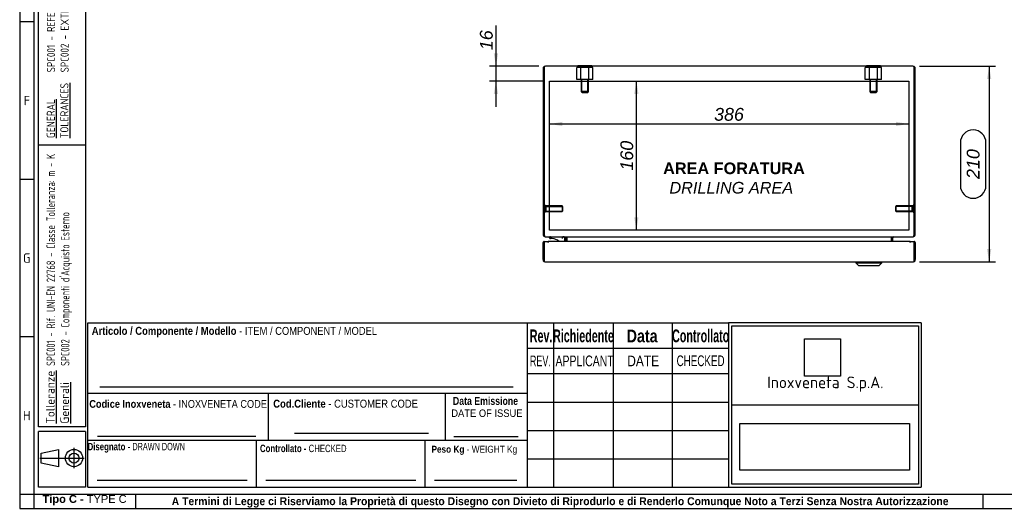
# Model space of a CAD drawing. Extents: x 6 to 412, y 11 to 288.
# Tile 1 of 3: x 6 to 218, y 11 to 116. Entities that reach past the tile are written whole.
import ezdxf
from ezdxf.enums import TextEntityAlignment as Align
from ezdxf.lldxf.tags import DXFTag

# ---------------------------------------------------------------- set-up
doc = ezdxf.new("R2010")
doc.units = 0
doc.layers.get('0').update_dxf_attribs({"linetype": 'CONTINUOUS'})
for name, color, linetype in [('_TRANSLATION', 7, 'CONTINUOUS'), ('AE00417_01', 7, 'CONTINUOUS'), ('AE00907_02', 7, 'CONTINUOUS'), ('C0000000', 7, 'CONTINUOUS'), ('C0000000_04', 7, 'CONTINUOUS'), ('C0000000_05', 7, 'CONTINUOUS'), ('C0000000_13', 7, 'CONTINUOUS'), ('C0000000_31', 7, 'CONTINUOUS'), ('DEFAULT', 7, 'CONTINUOUS'), ('SBAVATURE', 7, 'CONTINUOUS'), ('SERRATURA_CENTR', 7, 'CONTINUOUS')]:
    doc.layers.add(name, color=color, linetype=linetype)
doc.styles.add('SEACAD_ARIAL', font='arial.ttf')
doc.styles.add('SEACAD_ARIAL_NARROW', font='ARIALN.TTF', dxfattribs={"width": 0.8})
doc.styles.add('SEACAD_ARIALB', font='arialbd.ttf', dxfattribs={"width": 0.9})
doc.styles.add('SEACAD_ARIALI', font='ariali.ttf')
doc.styles.add('SEACAD_SOLID_EDGE_ANSI', font='seans.ttf', dxfattribs={"width": 0.9})
doc.styles.add('SEACAD_SOLID_EDGE_ANSIB', font='seansbd.ttf', dxfattribs={"width": 0.9})
tags = doc.linetypes.add('CENTER2', pattern=[28.575, 19.05, -3.175, 3.175, -3.175]).pattern_tags.tags
tags[10:11] = [DXFTag(74, 4), DXFTag(75, 0), DXFTag(340, '0'), DXFTag(46, 0.0), DXFTag(50, 0.0), DXFTag(44, 0.0), DXFTag(45, 0.0)]
tags[8:9] = [DXFTag(74, 4), DXFTag(75, 0), DXFTag(340, '0'), DXFTag(46, 0.0), DXFTag(50, 0.0), DXFTag(44, 0.0), DXFTag(45, 0.0)]
tags[6:7] = [DXFTag(74, 4), DXFTag(75, 0), DXFTag(340, '0'), DXFTag(46, 0.0), DXFTag(50, 0.0), DXFTag(44, 0.0), DXFTag(45, 0.0)]
tags[4:5] = [DXFTag(74, 4), DXFTag(75, 0), DXFTag(340, '0'), DXFTag(46, 0.0), DXFTag(50, 0.0), DXFTag(44, 0.0), DXFTag(45, 0.0)]
tags = doc.linetypes.add('HIDDEN2', pattern=[4.7625, 3.175, -1.5875]).pattern_tags.tags
tags[6:7] = [DXFTag(74, 4), DXFTag(75, 0), DXFTag(340, '0'), DXFTag(46, 0.0), DXFTag(50, 0.0), DXFTag(44, 0.0), DXFTag(45, 0.0)]
tags[4:5] = [DXFTag(74, 4), DXFTag(75, 0), DXFTag(340, '0'), DXFTag(46, 0.0), DXFTag(50, 0.0), DXFTag(44, 0.0), DXFTag(45, 0.0)]
doc.dimstyles.new('ISO', dxfattribs={"dimtxt": 2.75, "dimasz": 2.75, "dimexe": 1.375, "dimexo": 1.375, "dimgap": 0.6875, "dimtad": 1, "dimdec": 1, "dimlfac": 5, "dimtxsty": 'SEACAD_ARIAL', "dimsah": 1, "dimcen": 1.375, "dimadec": 1, "dimazin": 3, "dimtfac": 0.7, "dimtdec": 3, "dimtmove": 0, "dimatfit": 3, "dimtolj": 1})
picture_1 = doc.add_image_def('image1.jpg', size_in_pixel=(55, 57))
picture_2 = doc.add_image_def('image2.bmp', size_in_pixel=(138, 38))

# ---------------------------------------------------------------- blocks, each defined once
blk = doc.blocks.new('SE3')
at = {"layer": 'AE00417_01', "color": 7, "linetype": 'HIDDEN2'}
for p, q in [((119.13, 76.06), (118.93, 76.06)), ((118.93, 74.56), (119.13, 74.56)), ((119.13, 76.06), (119.13, 74.56)), ((119.33, 75.91), (119.33, 74.71)), ((122.78, 75.91), (119.33, 75.91)), ((119.33, 75.78), (122.9, 75.78)), ((119.33, 74.83), (122.9, 74.83)), ((119.33, 74.71), (122.78, 74.71)), ((122.78, 75.91), (122.78, 74.71)), ((122.93, 75.76), (122.78, 75.91)), ((122.78, 74.71), (122.93, 74.86)), ((122.93, 74.86), (122.93, 75.76)), ((194.6, 75.91), (194.45, 75.76)), ((194.45, 75.76), (194.45, 74.86)), ((194.45, 74.86), (194.6, 74.71)), ((198.05, 75.78), (194.47, 75.78)), ((198.05, 74.83), (194.47, 74.83)), ((194.6, 74.71), (194.6, 75.91)), ((198.05, 75.91), (194.6, 75.91)), ((194.6, 74.71), (198.05, 74.71)), ((198.05, 74.71), (198.05, 75.91)), ((198.25, 74.56), (198.25, 76.06)), ((198.45, 76.06), (198.25, 76.06)), ((198.25, 74.56), (198.45, 74.56))]:
    blk.add_line(p, q, dxfattribs=at)
at = {"layer": 'AE00417_01', "color": 7, "linetype": 'CONTINUOUS'}
for p, q in [((118.93, 76.06), (118.93, 76.06)), ((118.93, 74.56), (118.93, 74.56)), ((198.45, 76.06), (198.45, 76.06)), ((198.45, 74.56), (198.45, 74.56))]:
    blk.add_line(p, q, dxfattribs=at)
at = {"layer": 'AE00417_01', "color": 7, "linetype": 'HIDDEN2'}
for centre, start, end in [((119.23, 75.91), 180, 0), ((119.23, 74.71), 0, 180), ((198.15, 75.91), 180, 0), ((198.15, 74.71), 0, 180)]:
    blk.add_arc(centre, 0.1, start, end, dxfattribs=at)
at = {"layer": 'AE00907_02', "color": 7, "linetype": 'CONTINUOUS'}
for centre, start, end in [((119.93, 104.67), 178.0727, 180), ((119.93, 96.72), 180, 181.9273)]:
    blk.add_arc(centre, 1, start, end, dxfattribs=at)
at = {"layer": 'C0000000', "color": 7, "linetype": 'CONTINUOUS'}
for p, q in [((126.19, 106.11), (129.19, 106.11)), ((126.19, 106.11), (126.19, 105.91)), ((129.19, 105.91), (129.19, 106.11)), ((120.07, 69.1), (120.07, 69.11)), ((120.64, 68.9), (120.27, 68.9)), ((122.77, 69.31), (122.77, 68.91)), ((123.37, 68.31), (123.37, 68.91))]:
    blk.add_line(p, q, dxfattribs=at)
at = {"layer": 'C0000000', "color": 7, "linetype": 'HIDDEN2'}
for p, q in [((126.82, 105.67), (125.95, 105.67)), ((125.95, 103.07), (125.95, 105.67)), ((128.55, 105.67), (126.82, 105.67)), ((126.82, 103.07), (126.82, 105.67)), ((129.42, 105.67), (128.55, 105.67)), ((128.55, 103.07), (128.55, 105.67)), ((129.42, 103.07), (129.42, 105.67)), ((126.82, 103.07), (125.95, 103.07)), ((128.55, 103.07), (126.82, 103.07)), ((126.89, 103.07), (126.89, 100.47)), ((127.04, 100.31), (127.04, 103.07)), ((128.33, 100.31), (128.33, 103.07)), ((128.49, 100.47), (128.49, 103.07)), ((129.42, 103.07), (128.55, 103.07)), ((128.49, 100.47), (126.89, 100.47)), ((126.89, 100.47), (127.09, 100.27)), ((127.09, 100.27), (128.29, 100.27)), ((128.29, 100.27), (128.49, 100.47))]:
    blk.add_line(p, q, dxfattribs=at)
at = {"layer": 'C0000000', "color": 7, "linetype": 'CONTINUOUS'}
for centre, radius, start, end in [((120.27, 69.11), 0.2, 90, 180), ((120.27, 69.1), 0.2, 180, 270), ((120.64, 66.7), 2.2, 46.819, 90)]:
    blk.add_arc(centre, radius, start, end, dxfattribs=at)
blk.add_open_spline([(123.37, 68.91), (123.37, 68.96), (123.36, 69.01), (123.32, 69.11), (123.29, 69.15), (123.23, 69.21), (123.21, 69.22), (123.17, 69.25), (123.14, 69.27), (123.09, 69.29), (123.07, 69.29), (123.02, 69.3), (122.99, 69.31), (122.97, 69.31)], degree=3, knots=[0, 0, 0, 0, 0.25, 0.25, 0.5, 0.5, 0.625, 0.625, 0.75, 0.75, 0.875, 0.875, 1, 1, 1, 1], dxfattribs=at)
at = {"layer": 'C0000000_04', "color": 7, "linetype": 'HIDDEN2'}
for p, q in [((188.82, 105.67), (187.95, 105.67)), ((187.95, 103.07), (187.95, 105.67)), ((190.55, 105.67), (188.82, 105.67)), ((188.82, 103.07), (188.82, 105.67)), ((191.42, 105.67), (190.55, 105.67)), ((190.55, 103.07), (190.55, 105.67)), ((191.42, 103.07), (191.42, 105.67)), ((188.82, 103.07), (187.95, 103.07)), ((190.55, 103.07), (188.82, 103.07)), ((188.89, 103.07), (188.89, 100.47)), ((189.04, 100.31), (189.04, 103.07)), ((190.33, 100.31), (190.33, 103.07)), ((190.49, 100.47), (190.49, 103.07)), ((191.42, 103.07), (190.55, 103.07)), ((190.49, 100.47), (188.89, 100.47)), ((188.89, 100.47), (189.09, 100.27)), ((189.09, 100.27), (190.29, 100.27)), ((190.29, 100.27), (190.49, 100.47))]:
    blk.add_line(p, q, dxfattribs=at)
at = {"layer": 'C0000000_05', "color": 7, "linetype": 'CONTINUOUS'}
for p, q in [((188.19, 106.11), (191.19, 106.11)), ((188.19, 106.11), (188.19, 105.91)), ((191.19, 105.91), (191.19, 106.11))]:
    blk.add_line(p, q, dxfattribs=at)
at = {"layer": 'C0000000_13', "color": 7, "linetype": 'CONTINUOUS'}
for p, q in [((118.93, 105.83), (118.93, 105.41)), ((118.93, 105.41), (118.93, 105.83)), ((198.19, 105.91), (119.19, 105.91)), ((198.45, 105.83), (198.45, 105.41)), ((198.45, 105.41), (198.45, 105.83)), ((118.69, 105.41), (118.69, 69.81)), ((118.93, 105.41), (118.93, 69.81)), ((118.93, 69.81), (118.93, 105.41)), ((198.45, 69.81), (198.45, 105.41)), ((198.45, 105.41), (198.45, 69.81)), ((198.69, 69.81), (198.69, 105.41)), ((119.19, 69.31), (119.19, 69.31)), ((119.19, 69.31), (198.19, 69.31)), ((123.55, 69.05), (123.55, 68.31)), ((123.79, 69.05), (123.79, 69.31)), ((123.79, 69.05), (123.79, 68.31)), ((123.79, 68.31), (123.79, 69.05)), ((193.58, 69.05), (193.58, 69.31)), ((193.58, 69.05), (193.58, 68.31)), ((193.59, 68.31), (193.59, 69.05)), ((193.83, 68.31), (193.83, 69.05)), ((198.19, 69.31), (198.19, 69.31))]:
    blk.add_line(p, q, dxfattribs=at)
at = {"layer": 'C0000000_13', "color": 7, "linetype": 'CENTER2'}
for p, q in [((120.09, 102.71), (197.29, 102.71)), ((120.09, 70.71), (120.09, 102.71)), ((197.29, 102.71), (197.29, 70.71)), ((197.29, 70.71), (120.09, 70.71))]:
    blk.add_line(p, q, dxfattribs=at)
at = {"layer": 'C0000000_13', "color": 7, "linetype": 'CONTINUOUS'}
for centre, radius, start, end in [((119.19, 105.41), 0.5, 121.3323, 180), ((119.19, 105.41), 0.5, 90, 121.3323), ((198.19, 105.41), 0.5, 58.6677, 90), ((198.19, 105.41), 0.5, 0, 58.6677), ((119.19, 69.81), 0.5, 180, 270), ((119.19, 69.81), 0.26, 180, 184.425), ((123.29, 69.05), 0.26, 0, 90), ((123.29, 69.05), 0.5, 0, 31.3323), ((194.09, 69.05), 0.5, 148.6677, 180), ((194.09, 69.05), 0.26, 90, 180), ((198.19, 69.81), 0.5, 270, 0), ((198.19, 69.81), 0.26, 355.575, 360)]:
    blk.add_arc(centre, radius, start, end, dxfattribs=at)
for centre, major_axis, ratio, start_param, end_param in [((119.19, 105.41), (0, -0.5), 0.997824, 3.141593, 3.688444), ((198.19, 105.41), (0, -0.5), 0.997824, 2.594742, 3.141593), ((119.19, 69.81), (0, -0.5), 0.52, 4.712389, 6.283185), ((198.19, 69.81), (0, 0.5), 0.52, 3.141593, 4.712389)]:
    blk.add_ellipse(centre, major_axis=major_axis, ratio=ratio, start_param=start_param, end_param=end_param, dxfattribs=at)
at = {"layer": 'C0000000_31', "color": 7, "linetype": 'CONTINUOUS'}
for p, q in [((118.69, 64.41), (118.69, 68.06)), ((118.93, 68.31), (119.79, 68.31)), ((118.93, 68.31), (118.93, 64.41)), ((118.93, 64.41), (118.93, 68.06)), ((119.79, 68.31), (119.79, 68.06)), ((119.79, 68.06), (119.79, 68.31)), ((197.58, 68.31), (119.79, 68.31)), ((119.79, 68.06), (119.79, 68.06)), ((119.79, 68.06), (119.79, 68.06)), ((197.58, 68.06), (197.58, 68.31)), ((197.59, 68.06), (197.58, 68.06)), ((197.58, 68.06), (197.58, 68.06)), ((197.59, 68.31), (198.44, 68.31)), ((197.59, 68.31), (197.59, 68.06)), ((198.44, 64.41), (198.44, 68.31)), ((198.45, 68.06), (198.45, 64.41)), ((198.69, 68.06), (198.69, 64.41)), ((118.93, 63.98), (118.93, 64.41)), ((118.93, 64.41), (118.93, 63.98)), ((119.19, 63.91), (198.19, 63.91)), ((198.44, 64.41), (198.44, 63.98)), ((198.45, 63.98), (198.45, 64.41))]:
    blk.add_line(p, q, dxfattribs=at)
for centre, radius, start, end in [((118.93, 68.06), 0.24, 89.9605, 180), ((118.93, 68.06), 0.0004, 65.5302, 180), ((119.08, 67.9), 0.154, 174.1573, 180), ((198.44, 68.06), 0.24, 0, 90.0395), ((198.44, 68.06), 0.0004, 0, 114.4698), ((119.19, 64.41), 0.5, 180, 238.6677), ((119.19, 64.41), 0.5, 238.6677, 270), ((198.19, 64.41), 0.5, 270, 301.3323), ((198.19, 64.41), 0.5, 301.3323, 0)]:
    blk.add_arc(centre, radius, start, end, dxfattribs=at)
for centre, start_param, end_param in [((119.19, 64.41), 2.594742, 3.141593), ((198.19, 64.41), 3.141593, 3.688444)]:
    blk.add_ellipse(centre, major_axis=(0, 0.5), ratio=0.997824, start_param=start_param, end_param=end_param, dxfattribs=at)
at = {"layer": 'SERRATURA_CENTR', "color": 7, "linetype": 'CONTINUOUS'}
for p, q in [((185.89, 63.91), (185.89, 63.71)), ((185.89, 63.71), (191.49, 63.71)), ((185.89, 63.71), (186.49, 63.11)), ((190.89, 63.11), (191.49, 63.71)), ((191.49, 63.71), (191.49, 63.91)), ((186.49, 63.11), (190.89, 63.11))]:
    blk.add_line(p, q, dxfattribs=at)
blk = doc.blocks.new('DMBLK296')
at = {"layer": '_TRANSLATION', "linetype": 'CONTINUOUS'}
for points in [[(215.02, 103.16), (214.56, 105.91), (214.1, 103.16)], [(215.02, 66.66), (214.1, 66.66), (214.56, 63.91)]]:
    blk.add_hatch(color=7, dxfattribs=at).paths.add_polyline_path(points)
at = {"layer": '_TRANSLATION', "color": 7, "linetype": 'CONTINUOUS'}
for p, q in [((199.56, 105.91), (215.93, 105.91)), ((214.56, 105.91), (214.56, 63.91)), ((208.37, 89.49), (208.37, 80.32)), ((213.87, 80.32), (213.87, 89.49)), ((199.56, 63.91), (215.93, 63.91))]:
    blk.add_line(p, q, dxfattribs=at)
for centre, start, end in [((211.12, 89.49), 0, 180), ((211.12, 80.32), 180, 0)]:
    blk.add_arc(centre, 2.75, start, end, dxfattribs=at)
at = {"layer": '_TRANSLATION', "color": 7, "linetype": 'CONTINUOUS', "style": 'SEACAD_ARIALI'}
blk.add_text('210', height=2.75, rotation=90, dxfattribs=at).set_placement((209.74, 81.7), align=Align.TOP_LEFT)
blk = doc.blocks.new('DMBLK297')
at = {"layer": '_TRANSLATION', "linetype": 'CONTINUOUS'}
for points in [[(108.11, 108.66), (108.57, 105.91), (109.03, 108.66)], [(108.11, 99.96), (109.03, 99.96), (108.57, 102.71)]]:
    blk.add_hatch(color=7, dxfattribs=at).paths.add_polyline_path(points)
at = {"layer": '_TRANSLATION', "color": 7, "linetype": 'CONTINUOUS'}
for p, q in [((108.57, 114.67), (108.57, 97.21)), ((117.81, 105.91), (107.19, 105.91)), ((118.71, 102.71), (107.19, 102.71))]:
    blk.add_line(p, q, dxfattribs=at)
at = {"layer": '_TRANSLATION', "color": 7, "linetype": 'CONTINUOUS', "style": 'SEACAD_ARIALI'}
blk.add_text('16', height=2.75, rotation=90, dxfattribs=at).set_placement((105.13, 109.37), align=Align.TOP_LEFT)
blk = doc.blocks.new('DMBLK298')
at = {"layer": '_TRANSLATION', "linetype": 'CONTINUOUS'}
for points in [[(122.84, 93.07), (122.84, 93.99), (120.09, 93.53)], [(194.54, 93.07), (197.29, 93.53), (194.54, 93.99)]]:
    blk.add_hatch(color=7, dxfattribs=at).paths.add_polyline_path(points)
at = {"layer": '_TRANSLATION', "color": 7, "linetype": 'CONTINUOUS'}
blk.add_line((120.09, 93.53), (197.29, 93.53), dxfattribs=at)
at = {"layer": '_TRANSLATION', "color": 7, "linetype": 'CONTINUOUS', "style": 'SEACAD_ARIALI'}
blk.add_text('386', height=2.75, dxfattribs=at).set_placement((155.45, 96.97), align=Align.TOP_LEFT)
blk = doc.blocks.new('DMBLK309')
at = {"layer": '_TRANSLATION', "linetype": 'CONTINUOUS'}
for points in [[(139.21, 99.96), (138.75, 102.71), (138.29, 99.96)], [(139.21, 73.46), (138.29, 73.46), (138.75, 70.71)]]:
    blk.add_hatch(color=7, dxfattribs=at).paths.add_polyline_path(points)
at = {"layer": '_TRANSLATION', "color": 7, "linetype": 'CONTINUOUS'}
blk.add_line((138.75, 70.71), (138.75, 102.71), dxfattribs=at)
at = {"layer": '_TRANSLATION', "color": 7, "linetype": 'CONTINUOUS', "style": 'SEACAD_ARIALI'}
blk.add_text('160', height=2.75, rotation=90, dxfattribs=at).set_placement((135.31, 83.5), align=Align.TOP_LEFT)

msp = doc.modelspace()

# ---------------------------------------------------------------- linework, layer by layer
at = {"color": 7, "linetype": 'CONTINUOUS'}
for p, q in [((6.234, 287.588), (6.234, 10.959)), ((9.263, 115.452), (6.234, 115.452)), ((9.263, 81.632), (6.234, 81.632)), ((115.363, 15.502), (115.363, 50.84)), ((9.263, 47.809), (6.234, 47.809)), ((20.873, 35.694), (115.363, 35.694)), ((20.873, 25.598), (115.363, 25.598)), ((57.113, 15.502), (57.113, 25.598)), ((65.314, 27.113), (94.088, 27.113)), ((93.363, 15.502), (93.363, 25.598)), ((99.513, 26.42), (113.323, 26.42)), ((17.907, 19.617), (17.907, 23.942)), ((10.566, 21.779), (20.069, 21.779)), ((22.892, 17.017), (55.1, 17.017)), ((59.132, 17.017), (91.339, 17.017)), ((95.372, 17.017), (113.05, 17.017)), ((31.194, 10.954), (31.194, 13.983)), ((213.272, 10.954), (213.272, 13.983)), ((6.234, 10.959), (412.092, 10.959))]:
    msp.add_line(p, q, dxfattribs=at)
msp.add_lwpolyline([(14.582, 19.926), (10.875, 20.698), (10.875, 22.86), (14.582, 23.633), (14.582, 19.926)], dxfattribs=at)
for radius in [1.854, 1.081]:
    msp.add_circle((17.907, 21.779), radius, dxfattribs=at)
at = {"layer": 'DEFAULT', "color": 7, "linetype": 'CONTINUOUS'}
for p, q in [((9.263, 287.588), (9.263, 10.959)), ((10.273, 28.5), (10.273, 283.045)), ((20.369, 283.045), (20.369, 28.5)), ((20.369, 89), (10.273, 89)), ((20.873, 15.502), (20.873, 50.84)), ((20.873, 50.84), (115.363, 50.84)), ((115.366, 50.84), (158.566, 50.84)), ((120.966, 50.84), (120.966, 15.502)), ((133.766, 50.84), (133.766, 15.502)), ((146.466, 50.84), (146.466, 15.502)), ((199.966, 50.84), (158.564, 50.84)), ((158.566, 50.84), (158.566, 15.502)), ((199.966, 50.84), (199.966, 15.502)), ((159.267, 50.176), (199.367, 50.176)), ((159.267, 16.162), (159.267, 50.176)), ((199.367, 50.176), (199.367, 16.162)), ((115.366, 45.352), (158.566, 45.352)), ((115.366, 39.902), (158.566, 39.902)), ((59.713, 25.598), (59.713, 35.694)), ((97.713, 25.598), (97.713, 35.694)), ((115.366, 33.802), (158.566, 33.802)), ((159.267, 33.171), (199.367, 33.171)), ((20.369, 28.5), (10.273, 28.5)), ((115.366, 27.702), (158.566, 27.702)), ((20.369, 27.5), (10.273, 27.5)), ((10.273, 15.5), (10.273, 27.5)), ((20.369, 27.5), (20.369, 15.5)), ((115.366, 21.602), (158.566, 21.602)), ((20.369, 15.5), (10.273, 15.5)), ((20.873, 15.502), (115.363, 15.502)), ((115.366, 15.502), (158.566, 15.502)), ((158.564, 15.502), (199.966, 15.502)), ((199.367, 16.162), (159.267, 16.162)), ((6.234, 13.988), (412.092, 13.988))]:
    msp.add_line(p, q, dxfattribs=at)
at = {"layer": 'SBAVATURE', "color": 7, "linetype": 'CONTINUOUS'}
for p, q in [((23.432, 37.088), (112.266, 37.088)), ((22.968, 26.474), (56.974, 26.474))]:
    msp.add_line(p, q, dxfattribs=at)

# ---------------------------------------------------------------- block references
at = {"layer": '_TRANSLATION'}
msp.add_blockref('SE3', (0, 0), dxfattribs=at)

# ---------------------------------------------------------------- texts
at = {"attachment_point": 1, "rotation": 90}
for s, insert, char_height, width in [('{\\fSolid Edge ANSI|b0|i0|c0|p34;\\W0.84600x;\\C7;SPC001 - REFERENCE UNI-EN 22768 - TOLERANCE CLASS: m - K}\\P{\\fSolid Edge ANSI|b0|i0|c0|p34;\\W0.84600x;\\C7;SPC002 - }{\\fSolid Edge ANSI|b0|i0|c0|p34;\\W0.94000x;\\C7;EXTERNALLY PURCHASED COMPONENTS}', (12.101, 104.605), 1.75, 56.68133), ('{\\fSolid Edge ANSI|b1|i0|c0|p34;\\L\\C7;Tolleranze}\\P{\\fSolid Edge ANSI|b1|i0|c0|p34;\\L\\C7;Generali}', (11.89, 29.169), 1.85, 10.93945)]:
    msp.add_mtext(s, dxfattribs=dict(at, insert=insert, char_height=char_height, width=width))
for s, insert, char_height, width, style in [('{\\fSolid Edge ANSI|b0|i0|c0|p34;\\L\\C7;GENERAL}\\P{\\fSolid Edge ANSI|b0|i0|c0|p34;\\L\\C7;TOLERANCES}\\P', (12.048, 90.485), 1.75, 12.63203, 'SEACAD_SOLID_EDGE_ANSI'), ("{\\fSolid Edge ANSI|b1|i0|c0|p34;\\W0.82000x;\\C7;SPC001 - Rif. UNI-EN 22768 - Classe Tolleranza: m - K}\\P{\\fSolid Edge ANSI|b1|i0|c0|p34;\\W0.82000x;\\C7;SPC002 - Componenti d'Acquisto Esterno}", (12, 41.571), 1.85, 46.58795, 'SEACAD_SOLID_EDGE_ANSIB')]:
    msp.add_mtext(s, dxfattribs=dict(at, insert=insert, char_height=char_height, width=width, style=style))
for s, insert, char_height, width, attachment_point in [('{\\fSolid Edge ANSI|b0||i0||c0|p34;\\C7;\\H2.019192;\\W1.;F}', (7.783, 97.538), 2.01919, 2.2716, 8), ('{\\fSolid Edge ANSI|b0||i0||c0|p34;\\C7;\\H2.019192;\\W1.;G}', (7.757, 63.716), 2.01919, 2.5871, 8), ('{\\fSolid Edge ANSI|b0||i0||c0|p34;\\C7;\\H2.5;\\W1.;Inoxveneta S.p.A.}', (179.366, 37.657), 2.5, 38.9068, 5), ('{\\fSolid Edge ANSI|b0||i0||c0|p34;\\C7;\\H2.019192;\\W1.;H}', (7.759, 29.895), 2.01919, 2.7133, 8), ('{\\fArial|b1||i0||c0|p34;\\C7;\\H1.7;\\W1.;Tipo C - }{\\fArial|b0||i0||c0|p34;\\C7;\\H1.7;\\W1.;TYPE C}', (20.186, 11.634), 1.7, 18.15868, 8), ('{\\fArial|b1||i0||c0|p34;\\C7;\\H1.7;\\W0.94;A Termini di Legge ci Riserviamo la Proprietà di questo Disegno con Divieto di Riprodurlo e di Renderlo Comunque Noto a Terzi Senza Nostra Autorizzazione}', (122.366, 11.137), 1.7, 175.01141, 8)]:
    msp.add_mtext(s, dxfattribs=dict(insert=insert, char_height=char_height, width=width, attachment_point=attachment_point))
for s, insert, char_height, width, attachment_point, style in [('{\\fArial|b1||i0||c0|p34;\\C7;\\H1.7163132;\\W0.846;Articolo / Componente / Modello}{\\fArial|b0||i0||c0|p34;\\C7;\\H1.7163132;\\W0.846; - ITEM}{\\fArial|b0||i0||c0|p34;\\C7;\\H1.7;\\W0.846; / COMPONENT / MODEL}', (21.72, 47.719), 1.716313, 61.3875, 7, 'SEACAD_ARIAL'), ('{\\fArial|b1||i0||c0|p34;\\C7;\\H2.75;\\W0.6;Rev.}', (118.275, 46.597), 2.75, 4.50348, 8, 'SEACAD_ARIALB'), ('{\\fArial|b1||i0||c0|p34;\\C7;\\H2.75;\\W0.6;Richiedente}', (127.374, 46.608), 2.75, 12.23036, 8, 'SEACAD_ARIALB'), ('{\\fArial|b1||i0||c0|p34;\\C7;\\H2.75;\\W0.8;Data}', (139.989, 46.585), 2.75, 6.78265, 8, 'SEACAD_ARIALB'), ('{\\fArial|b1||i0||c0|p34;\\C7;\\H2.75;\\W0.6;Controllato}', (152.564, 46.608), 2.75, 11.31616, 8, 'SEACAD_ARIALB'), ('{\\fArial|b0||i0||c0|p34;\\C7;\\H2.3;\\W0.6;REV.}', (118.125, 41.484), 2.3, 5.04266, 8, 'SEACAD_ARIAL'), ('{\\fArial|b0||i0||c0|p34;\\C7;\\H2.3;\\W0.7;APPLICANT}', (121.375, 41.459), 2.3, 12.12989, 7, 'SEACAD_ARIAL'), ('{\\fArial|b0||i0||c0|p34;\\C7;\\H2.3;\\W0.8;DATE}', (140.209, 41.484), 2.3, 7.08597, 8, 'SEACAD_ARIAL'), ('{\\fArial Narrow|b0||i0||c0|p34;\\C7;\\H2.3;\\W0.8;CHECKED}', (152.548, 41.483), 2.3, 10.75184, 8, 'SEACAD_ARIAL_NARROW'), ('{\\fArial|b1||i0||c0|p34;\\C7;\\H1.67;\\W0.846;Codice Inoxveneta}{\\fArial|b0||i0||c0|p34;\\C7;\\H1.67;\\W0.846; - INOXVENETA CODE}', (21.196, 32.543), 1.67, 38.23236, 7, 'SEACAD_ARIAL'), ('{\\fArial|b1||i0||c0|p34;\\C7;\\H1.7163132;\\W0.846;Cod.Cliente}{\\fArial|b0||i0||c0|p34;\\C7;\\H1.7163132;\\W0.846; - CUSTOMER CODE}', (60.714, 32.572), 1.716313, 31.52647, 7, 'SEACAD_ARIAL'), ('{\\fArial|b1||i0||c0|p34;\\C7;\\H1.7;\\W0.792;Data Emissione}', (99.324, 33.173), 1.7, 14.35739, 7, 'SEACAD_ARIALB'), ('{\\fArial|b0||i0||c0|p34;\\C7;\\H1.6;\\W0.9;DATE OF ISSUE}', (98.978, 30.59), 1.6, 15.11655, 7, 'SEACAD_ARIAL'), ('{\\fArial|b1||i0||c0|p34;\\C7;\\H1.6;\\W0.752;Disegnato - }{\\fArial Narrow|b0||i0||c0|p34;\\C7;\\H1.5875;\\W0.752;\\T1.;DRAWN DOWN}', (31.284, 22.95), 1.6, 19.88117, 8, 'SEACAD_ARIAL_NARROW'), ('{\\fArial|b1||i0||c0|p34;\\C7;\\H1.6;\\W0.752;Controllato - }{\\fArial|b0||i0||c0|p34;\\C7;\\H1.5875;\\W0.752;\\T1.;CHECKED}{\\fArial|b1||i0||c0|p34;\\C7;\\H1.6;\\W0.752; }', (67.172, 23.026), 1.6, 18.83287, 8, 'SEACAD_ARIALB'), ('{\\fArial|b1||i0||c0|p34;\\C7;\\H1.5;\\W0.846;Peso Kg}{\\fArial|b0||i0||c0|p34;\\C7;\\H1.5;\\W0.846; - WEIGHT Kg}', (94.712, 22.459), 1.5, 18.73278, 7, 'SEACAD_ARIAL')]:
    msp.add_mtext(s, dxfattribs=dict(insert=insert, char_height=char_height, width=width, attachment_point=attachment_point, style=style))
at = {"layer": '_TRANSLATION', "insert": (159.143, 81.899), "char_height": 3, "width": 34.96354, "attachment_point": 5}
msp.add_mtext('{\\fArial|b0||i0||c0|p34;\\C7;\\H3.;\\W1.; }{\\fArial|b1||i0||c0|p34;\\C7;\\H2.5;\\W1.;AREA FORATURA \\P}{\\fArial|b0||i1||c0|p34;\\C7;\\H2.5;\\W1.;DRILLING AREA}', dxfattribs=at)

# ---------------------------------------------------------------- dimensions: what is measured, and where the dimension line sits
at = {"layer": '_TRANSLATION', "color": 7, "linetype": 'CONTINUOUS'}
for base, p1, p2, angle, picture, middle, dimtype in [((108.568, 102.705), (119.186, 105.905), (120.086, 102.705), 90, 'DMBLK297', (108.568, 108.403), 160), ((214.557, 105.905), (198.186, 105.905), (198.185, 63.905), 269.99943, 'DMBLK296', (214.557, 84.905), 161), ((120.086, 93.528), (120.086, 102.705), (197.286, 102.705), 0, 'DMBLK298', (158.686, 93.528), 161), ((138.752, 70.705), (120.086, 70.705), (120.086, 102.705), 90, 'DMBLK309', (138.752, 86.705), 161)]:
    dim = msp.add_linear_dim(base=base, p1=p1, p2=p2, angle=angle, text='\\A1;<>', dimstyle='ISO', override={"dimtmove": 0, "dimtolj": 0}, dxfattribs=at)
    dim.commit()
    dim.dimension.update_dxf_attribs({"geometry": picture, "text_midpoint": middle, "dimtype": dimtype})

# ---------------------------------------------------------------- pictures from other files: only their frames are drawn
image = msp.add_image(picture_1, insert=(174.862, 39.378), size_in_units=(7.719, 8), rotation=0)
image.dxf.flags = 7
image = msp.add_image(picture_2, insert=(160.965, 19.172), size_in_units=(36.512, 10.054))
image.dxf.flags = 7

doc.saveas('drawing.dxf')
